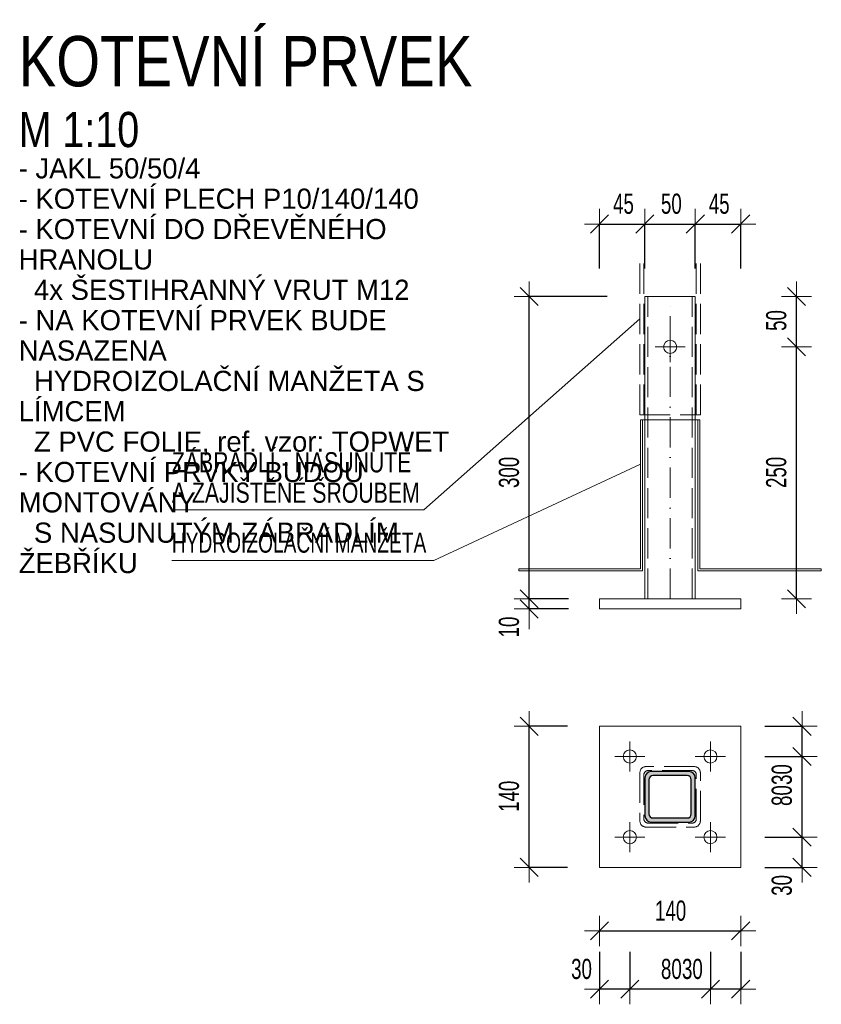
# Model space of a CAD drawing. Header units: millimetres. Extents: x -14146 to -4159, y -26930 to -15933.
# Tile 11 of 11: x -7918 to -7123, y -17448 to -16471. Entities that reach past the tile are written whole.
import ezdxf

# ---------------------------------------------------------------- set-up
doc = ezdxf.new("R2010")
doc.units = ezdxf.units.MM
doc.header["$PDMODE"] = 65
doc.linetypes.add('Carkovana 2x_1_1', pattern=[40, 30, -10])
doc.linetypes.add('Cerchovana_2', pattern=[50, 30, -10, 0, -10])
doc.layers.add('XR$2$(Z4) - KOTEVNÍ PRVEK_1', color=7, linetype='Continuous', lineweight=25)
doc.styles.add('ARIAL', font='ARIAL.TTF')
doc.styles.add('ARIALNARROW', font='ARIALN.TTF')
doc.dimstyles.new('DIMSTYLE_10', dxfattribs={"dimtxt": 20, "dimasz": 30, "dimexe": 0, "dimexo": 0, "dimgap": 10, "dimtad": 2, "dimdec": 0, "dimrnd": 1, "dimzin": 12, "dimdsep": 46, "dimtxsty": 'ARIALNARROW', "dimblk1": 'ALL_ML_STRICH', "dimblk2": 'ALL_ML_STRICH', "dimsah": 1, "dimcen": 0, "dimclrd": 6, "dimclre": 6, "dimclrt": 6, "dimadec": 0, "dimazin": 0, "dimtfac": 1, "dimtdec": 0, "dimtix": 1, "dimtmove": 2, "dimatfit": 3, "dimfxl": 0, "dimtzin": 0, "dimlwd": 0, "dimlwe": 13, "dimarcsym": 0})
doc.dimstyles.new('DIMSTYLE_11', dxfattribs={"dimtxt": 20, "dimasz": 30, "dimexe": 0, "dimexo": 0, "dimgap": 10, "dimtad": 2, "dimdec": 0, "dimrnd": 1, "dimzin": 12, "dimdsep": 46, "dimtxsty": 'ARIALNARROW', "dimblk1": 'ALL_ML_STRICH', "dimblk2": 'ALL_ML_STRICH', "dimsah": 1, "dimcen": 0, "dimclrd": 6, "dimclre": 6, "dimclrt": 6, "dimadec": 0, "dimazin": 0, "dimtfac": 1, "dimtdec": 0, "dimtix": 1, "dimtmove": 2, "dimatfit": 3, "dimfxl": 0, "dimtzin": 0, "dimlwd": 0, "dimlwe": 13, "dimarcsym": 0})
doc.dimstyles.new('DIMSTYLE_12', dxfattribs={"dimtxt": 20, "dimasz": 30, "dimexe": 0, "dimexo": 0, "dimgap": 10, "dimtad": 2, "dimdec": 0, "dimrnd": 1, "dimzin": 12, "dimdsep": 46, "dimtxsty": 'ARIALNARROW', "dimblk1": 'ALL_ML_STRICH', "dimblk2": 'ALL_ML_STRICH', "dimsah": 1, "dimcen": 0, "dimclrd": 6, "dimclre": 6, "dimclrt": 6, "dimadec": 0, "dimazin": 0, "dimtfac": 1, "dimtdec": 0, "dimtix": 1, "dimtmove": 2, "dimatfit": 3, "dimfxl": 0, "dimtvp": 1.2, "dimtzin": 0, "dimlwd": 0, "dimlwe": 13, "dimarcsym": 0})
doc.dimstyles.new('DIMSTYLE_13', dxfattribs={"dimtxt": 20, "dimasz": 30, "dimexe": 0, "dimexo": 0, "dimgap": 10, "dimtad": 2, "dimdec": 0, "dimrnd": 1, "dimzin": 12, "dimdsep": 46, "dimtxsty": 'ARIALNARROW', "dimblk1": 'ALL_ML_STRICH', "dimblk2": 'ALL_ML_STRICH', "dimsah": 1, "dimcen": 0, "dimclrd": 6, "dimclre": 6, "dimclrt": 6, "dimadec": 0, "dimazin": 0, "dimtfac": 1, "dimtdec": 0, "dimtix": 1, "dimtmove": 2, "dimatfit": 3, "dimfxl": 0, "dimtvp": 1.2, "dimtzin": 0, "dimlwd": 0, "dimlwe": 13, "dimarcsym": 0})

# ---------------------------------------------------------------- blocks, each defined once
blk = doc.blocks.new('ALL_ML_STRICH')
at = {"color": 0, "linetype": 'ByBlock', "lineweight": -2}
for p, q in [((0, -0.5), (0, 0.5)), ((-1, 0), (0.5, 0)), ((-0.3, -0.3), (0.3, 0.3))]:
    blk.add_line(p, q, dxfattribs=at)
blk = doc.blocks.new('*D142')
at = {"layer": 'DEFPOINTS', "color": 6, "linetype": 'Continuous', "lineweight": 13}
for p in [(-7342.61, -17172.01), (-7412.44, -17312.01), (-7342.61, -17312.01)]:
    blk.add_point(p, dxfattribs=at)
at = {"layer": 'XR$2$(Z4) - KOTEVNÍ PRVEK_1', "color": 6, "linetype": 'Continuous', "lineweight": -2}
for p, q in [((-7374.35, -17172.01), (-7412.44, -17172.01)), ((-7412.44, -17312.01), (-7412.44, -17172.01)), ((-7374.35, -17312.01), (-7412.44, -17312.01))]:
    blk.add_line(p, q, dxfattribs=at)
at = {"layer": 'XR$2$(Z4) - KOTEVNÍ PRVEK_1', "color": 6, "linetype": 'Continuous', "lineweight": 13, "xscale": 30, "yscale": 30, "zscale": 30}
for p, rotation in [((-7412.44, -17172.01), 90), ((-7412.44, -17312.01), 270)]:
    blk.add_blockref('ALL_ML_STRICH', p, dxfattribs=dict(at, rotation=rotation))
at = {"layer": 'XR$2$(Z4) - KOTEVNÍ PRVEK_1', "color": 6, "linetype": 'Continuous', "lineweight": 13, "insert": (-7432.44, -17241.51), "char_height": 20, "width": 48.6857, "attachment_point": 5, "rotation": 90, "style": 'ARIALNARROW'}
blk.add_mtext('\\W0.81;\\A1;{140}', dxfattribs=at)
blk = doc.blocks.new('*D143')
at = {"layer": 'DEFPOINTS', "color": 6, "linetype": 'Continuous', "lineweight": 13}
for p in [(-7342.61, -17312.01), (-7202.61, -17312.01), (-7342.61, -17375.06)]:
    blk.add_point(p, dxfattribs=at)
at = {"layer": 'XR$2$(Z4) - KOTEVNÍ PRVEK_1', "color": 6, "linetype": 'Continuous', "lineweight": -2}
for p, q in [((-7342.61, -17375.06), (-7342.61, -17375.06)), ((-7342.61, -17375.06), (-7202.61, -17375.06)), ((-7202.61, -17375.06), (-7202.61, -17375.06))]:
    blk.add_line(p, q, dxfattribs=at)
at = {"layer": 'XR$2$(Z4) - KOTEVNÍ PRVEK_1', "color": 6, "linetype": 'Continuous', "lineweight": 13, "xscale": 30, "yscale": 30, "zscale": 30, "rotation": 180}
blk.add_blockref('ALL_ML_STRICH', (-7342.61, -17375.06), dxfattribs=at)
at = {"layer": 'XR$2$(Z4) - KOTEVNÍ PRVEK_1', "color": 6, "linetype": 'Continuous', "lineweight": 13, "xscale": 30, "yscale": 30, "zscale": 30}
blk.add_blockref('ALL_ML_STRICH', (-7202.61, -17375.06), dxfattribs=at)
at = {"layer": 'XR$2$(Z4) - KOTEVNÍ PRVEK_1', "color": 6, "linetype": 'Continuous', "lineweight": 13, "insert": (-7272.11, -17355.06), "char_height": 20, "width": 48.6857, "attachment_point": 5, "style": 'ARIALNARROW'}
blk.add_mtext('\\W0.81;\\A1;{140}', dxfattribs=at)
blk = doc.blocks.new('*D144')
at = {"layer": 'DEFPOINTS', "color": 6, "linetype": 'Continuous', "lineweight": 13}
for p in [(-7232.61, -17282.01), (-7202.61, -17312.01), (-7141.74, -17312.01)]:
    blk.add_point(p, dxfattribs=at)
at = {"layer": 'XR$2$(Z4) - KOTEVNÍ PRVEK_1', "color": 6, "linetype": 'Continuous', "lineweight": -2}
for p, q in [((-7178.77, -17282.01), (-7141.74, -17282.01)), ((-7141.74, -17312.01), (-7141.74, -17282.01)), ((-7178.77, -17312.01), (-7141.74, -17312.01))]:
    blk.add_line(p, q, dxfattribs=at)
at = {"layer": 'XR$2$(Z4) - KOTEVNÍ PRVEK_1', "color": 6, "linetype": 'Continuous', "lineweight": 13, "xscale": 30, "yscale": 30, "zscale": 30}
for p, rotation in [((-7141.74, -17282.01), 90), ((-7141.74, -17312.01), 270)]:
    blk.add_blockref('ALL_ML_STRICH', p, dxfattribs=dict(at, rotation=rotation))
at = {"layer": 'XR$2$(Z4) - KOTEVNÍ PRVEK_1', "color": 6, "linetype": 'Continuous', "lineweight": 13, "insert": (-7161.74, -17329.92), "char_height": 20, "width": 32.4571, "attachment_point": 5, "rotation": 90, "style": 'ARIALNARROW'}
blk.add_mtext('\\W0.81;\\A1;{30}', dxfattribs=at)
blk = doc.blocks.new('*D145')
at = {"layer": 'DEFPOINTS', "color": 6, "linetype": 'Continuous', "lineweight": 13}
for p in [(-7232.61, -17202.01), (-7232.61, -17282.01), (-7141.74, -17282.01)]:
    blk.add_point(p, dxfattribs=at)
at = {"layer": 'XR$2$(Z4) - KOTEVNÍ PRVEK_1', "color": 6, "linetype": 'Continuous', "lineweight": -2}
for p, q in [((-7178.77, -17202.01), (-7141.74, -17202.01)), ((-7141.74, -17282.01), (-7141.74, -17202.01)), ((-7178.77, -17282.01), (-7141.74, -17282.01))]:
    blk.add_line(p, q, dxfattribs=at)
at = {"layer": 'XR$2$(Z4) - KOTEVNÍ PRVEK_1', "color": 6, "linetype": 'Continuous', "lineweight": 13, "xscale": 30, "yscale": 30, "zscale": 30}
for p, rotation in [((-7141.74, -17202.01), 90), ((-7141.74, -17282.01), 270)]:
    blk.add_blockref('ALL_ML_STRICH', p, dxfattribs=dict(at, rotation=rotation))
at = {"layer": 'XR$2$(Z4) - KOTEVNÍ PRVEK_1', "color": 6, "linetype": 'Continuous', "lineweight": 13, "insert": (-7161.74, -17240.79), "char_height": 20, "width": 32.4571, "attachment_point": 5, "rotation": 90, "style": 'ARIALNARROW'}
blk.add_mtext('\\W0.81;\\A1;{80}', dxfattribs=at)
blk = doc.blocks.new('*D146')
at = {"layer": 'DEFPOINTS', "color": 6, "linetype": 'Continuous', "lineweight": 13}
for p in [(-7202.61, -17172.01), (-7232.61, -17202.01), (-7141.74, -17202.01)]:
    blk.add_point(p, dxfattribs=at)
at = {"layer": 'XR$2$(Z4) - KOTEVNÍ PRVEK_1', "color": 6, "linetype": 'Continuous', "lineweight": -2}
for p, q in [((-7178.77, -17172.01), (-7141.74, -17172.01)), ((-7141.74, -17202.01), (-7141.74, -17172.01)), ((-7178.77, -17202.01), (-7141.74, -17202.01))]:
    blk.add_line(p, q, dxfattribs=at)
at = {"layer": 'XR$2$(Z4) - KOTEVNÍ PRVEK_1', "color": 6, "linetype": 'Continuous', "lineweight": 13, "xscale": 30, "yscale": 30, "zscale": 30}
for p, rotation in [((-7141.74, -17172.01), 90), ((-7141.74, -17202.01), 270)]:
    blk.add_blockref('ALL_ML_STRICH', p, dxfattribs=dict(at, rotation=rotation))
at = {"layer": 'XR$2$(Z4) - KOTEVNÍ PRVEK_1', "color": 6, "linetype": 'Continuous', "lineweight": 13, "insert": (-7161.74, -17219.92), "char_height": 20, "width": 32.4571, "attachment_point": 5, "rotation": 90, "style": 'ARIALNARROW'}
blk.add_mtext('\\W0.81;\\A1;{30}', dxfattribs=at)
blk = doc.blocks.new('*D147')
at = {"layer": 'DEFPOINTS', "color": 6, "linetype": 'Continuous', "lineweight": 13}
for p in [(-7232.61, -17282.01), (-7202.61, -17312.01), (-7202.61, -17432.89)]:
    blk.add_point(p, dxfattribs=at)
at = {"layer": 'XR$2$(Z4) - KOTEVNÍ PRVEK_1', "color": 6, "linetype": 'Continuous', "lineweight": -2}
for p, q in [((-7232.61, -17395.85), (-7232.61, -17432.89)), ((-7202.61, -17395.85), (-7202.61, -17432.89)), ((-7202.61, -17432.89), (-7232.61, -17432.89))]:
    blk.add_line(p, q, dxfattribs=at)
at = {"layer": 'XR$2$(Z4) - KOTEVNÍ PRVEK_1', "color": 6, "linetype": 'Continuous', "lineweight": 13, "xscale": 30, "yscale": 30, "zscale": 30}
for p, rotation in [((-7232.61, -17432.89), 180), ((-7202.61, -17432.89), 360)]:
    blk.add_blockref('ALL_ML_STRICH', p, dxfattribs=dict(at, rotation=rotation))
at = {"layer": 'XR$2$(Z4) - KOTEVNÍ PRVEK_1', "color": 6, "linetype": 'Continuous', "lineweight": 13, "insert": (-7250.52, -17412.89), "char_height": 20, "width": 32.4571, "attachment_point": 5, "style": 'ARIALNARROW'}
blk.add_mtext('\\W0.81;\\A1;{30}', dxfattribs=at)
blk = doc.blocks.new('*D148')
at = {"layer": 'DEFPOINTS', "color": 6, "linetype": 'Continuous', "lineweight": 13}
for p in [(-7312.61, -17282.01), (-7232.61, -17282.01), (-7232.61, -17432.89)]:
    blk.add_point(p, dxfattribs=at)
at = {"layer": 'XR$2$(Z4) - KOTEVNÍ PRVEK_1', "color": 6, "linetype": 'Continuous', "lineweight": -2}
for p, q in [((-7312.61, -17395.85), (-7312.61, -17432.89)), ((-7232.61, -17395.85), (-7232.61, -17432.89)), ((-7232.61, -17432.89), (-7312.61, -17432.89))]:
    blk.add_line(p, q, dxfattribs=at)
at = {"layer": 'XR$2$(Z4) - KOTEVNÍ PRVEK_1', "color": 6, "linetype": 'Continuous', "lineweight": 13, "xscale": 30, "yscale": 30, "zscale": 30}
for p, rotation in [((-7312.61, -17432.89), 180), ((-7232.61, -17432.89), 360)]:
    blk.add_blockref('ALL_ML_STRICH', p, dxfattribs=dict(at, rotation=rotation))
at = {"layer": 'XR$2$(Z4) - KOTEVNÍ PRVEK_1', "color": 6, "linetype": 'Continuous', "lineweight": 13, "insert": (-7271.39, -17412.89), "char_height": 20, "width": 32.4571, "attachment_point": 5, "style": 'ARIALNARROW'}
blk.add_mtext('\\W0.81;\\A1;{80}', dxfattribs=at)
blk = doc.blocks.new('*D149')
at = {"layer": 'DEFPOINTS', "color": 6, "linetype": 'Continuous', "lineweight": 13}
for p in [(-7312.61, -17282.01), (-7342.61, -17312.01), (-7312.61, -17432.89)]:
    blk.add_point(p, dxfattribs=at)
at = {"layer": 'XR$2$(Z4) - KOTEVNÍ PRVEK_1', "color": 6, "linetype": 'Continuous', "lineweight": -2}
for p, q in [((-7342.61, -17395.85), (-7342.61, -17432.89)), ((-7312.61, -17395.85), (-7312.61, -17432.89)), ((-7312.61, -17432.89), (-7342.61, -17432.89))]:
    blk.add_line(p, q, dxfattribs=at)
at = {"layer": 'XR$2$(Z4) - KOTEVNÍ PRVEK_1', "color": 6, "linetype": 'Continuous', "lineweight": 13, "xscale": 30, "yscale": 30, "zscale": 30}
for p, rotation in [((-7342.61, -17432.89), 180), ((-7312.61, -17432.89), 360)]:
    blk.add_blockref('ALL_ML_STRICH', p, dxfattribs=dict(at, rotation=rotation))
at = {"layer": 'XR$2$(Z4) - KOTEVNÍ PRVEK_1', "color": 6, "linetype": 'Continuous', "lineweight": 13, "insert": (-7360.52, -17412.89), "char_height": 20, "width": 32.4571, "attachment_point": 5, "style": 'ARIALNARROW'}
blk.add_mtext('\\W0.81;\\A1;{30}', dxfattribs=at)
blk = doc.blocks.new('*D150')
at = {"layer": 'DEFPOINTS', "color": 6, "linetype": 'Continuous', "lineweight": 13}
for p in [(-7342.61, -17045.6), (-7412.44, -17055.6), (-7342.61, -17055.6)]:
    blk.add_point(p, dxfattribs=at)
at = {"layer": 'XR$2$(Z4) - KOTEVNÍ PRVEK_1', "color": 6, "linetype": 'Continuous', "lineweight": -2}
for p, q in [((-7373.54, -17045.6), (-7412.44, -17045.6)), ((-7412.44, -17055.6), (-7412.44, -17045.6)), ((-7373.54, -17055.6), (-7412.44, -17055.6))]:
    blk.add_line(p, q, dxfattribs=at)
at = {"layer": 'XR$2$(Z4) - KOTEVNÍ PRVEK_1', "color": 6, "linetype": 'Continuous', "lineweight": 13, "xscale": 30, "yscale": 30, "zscale": 30}
for p, rotation in [((-7412.44, -17055.6), 270), ((-7412.44, -17045.6), 90)]:
    blk.add_blockref('ALL_ML_STRICH', p, dxfattribs=dict(at, rotation=rotation))
at = {"layer": 'XR$2$(Z4) - KOTEVNÍ PRVEK_1', "color": 6, "linetype": 'Continuous', "lineweight": 13, "insert": (-7432.44, -17073.51), "char_height": 20, "width": 32.4571, "attachment_point": 5, "rotation": 90, "style": 'ARIALNARROW'}
blk.add_mtext('\\W0.81;\\A1;{10}', dxfattribs=at)
blk = doc.blocks.new('*D151')
at = {"layer": 'DEFPOINTS', "color": 6, "linetype": 'Continuous', "lineweight": 13}
for p in [(-7297.61, -16745.6), (-7412.44, -17045.6), (-7342.61, -17045.6)]:
    blk.add_point(p, dxfattribs=at)
at = {"layer": 'XR$2$(Z4) - KOTEVNÍ PRVEK_1', "color": 6, "linetype": 'Continuous', "lineweight": -2}
for p, q in [((-7335.09, -16745.6), (-7412.44, -16745.6)), ((-7412.44, -17045.6), (-7412.44, -16745.6)), ((-7373.54, -17045.6), (-7412.44, -17045.6))]:
    blk.add_line(p, q, dxfattribs=at)
at = {"layer": 'XR$2$(Z4) - KOTEVNÍ PRVEK_1', "color": 6, "linetype": 'Continuous', "lineweight": 13, "xscale": 30, "yscale": 30, "zscale": 30}
for p, rotation in [((-7412.44, -16745.6), 90), ((-7412.44, -17045.6), 270)]:
    blk.add_blockref('ALL_ML_STRICH', p, dxfattribs=dict(at, rotation=rotation))
at = {"layer": 'XR$2$(Z4) - KOTEVNÍ PRVEK_1', "color": 6, "linetype": 'Continuous', "lineweight": 13, "insert": (-7432.44, -16920.1), "char_height": 20, "width": 48.6857, "attachment_point": 5, "rotation": 90, "style": 'ARIALNARROW'}
blk.add_mtext('\\W0.81;\\A1;{300}', dxfattribs=at)
blk = doc.blocks.new('*D152')
at = {"layer": 'DEFPOINTS', "color": 6, "linetype": 'Continuous', "lineweight": 13}
for p in [(-7342.61, -16673.64), (-7297.61, -16745.6), (-7342.61, -17045.6)]:
    blk.add_point(p, dxfattribs=at)
at = {"layer": 'XR$2$(Z4) - KOTEVNÍ PRVEK_1', "color": 6, "linetype": 'Continuous', "lineweight": -2}
for p, q in [((-7342.61, -16717.73), (-7342.61, -16673.64)), ((-7342.61, -16673.64), (-7297.61, -16673.64)), ((-7297.61, -16717.73), (-7297.61, -16673.64))]:
    blk.add_line(p, q, dxfattribs=at)
at = {"layer": 'XR$2$(Z4) - KOTEVNÍ PRVEK_1', "color": 6, "linetype": 'Continuous', "lineweight": 13, "xscale": 30, "yscale": 30, "zscale": 30, "rotation": 180}
blk.add_blockref('ALL_ML_STRICH', (-7342.61, -16673.64), dxfattribs=at)
at = {"layer": 'XR$2$(Z4) - KOTEVNÍ PRVEK_1', "color": 6, "linetype": 'Continuous', "lineweight": 13, "xscale": 30, "yscale": 30, "zscale": 30}
blk.add_blockref('ALL_ML_STRICH', (-7297.61, -16673.64), dxfattribs=at)
at = {"layer": 'XR$2$(Z4) - KOTEVNÍ PRVEK_1', "color": 6, "linetype": 'Continuous', "lineweight": 13, "insert": (-7318.89, -16653.64), "char_height": 20, "width": 32.4571, "attachment_point": 5, "style": 'ARIALNARROW'}
blk.add_mtext('\\W0.81;\\A1;{45}', dxfattribs=at)
blk = doc.blocks.new('*D153')
at = {"layer": 'DEFPOINTS', "color": 6, "linetype": 'Continuous', "lineweight": 13}
for p in [(-7297.61, -16673.64), (-7297.61, -16745.6), (-7247.61, -16745.6)]:
    blk.add_point(p, dxfattribs=at)
at = {"layer": 'XR$2$(Z4) - KOTEVNÍ PRVEK_1', "color": 6, "linetype": 'Continuous', "lineweight": -2}
for p, q in [((-7297.61, -16717.73), (-7297.61, -16673.64)), ((-7297.61, -16673.64), (-7247.61, -16673.64)), ((-7247.61, -16717.73), (-7247.61, -16673.64))]:
    blk.add_line(p, q, dxfattribs=at)
at = {"layer": 'XR$2$(Z4) - KOTEVNÍ PRVEK_1', "color": 6, "linetype": 'Continuous', "lineweight": 13, "xscale": 30, "yscale": 30, "zscale": 30, "rotation": 180}
blk.add_blockref('ALL_ML_STRICH', (-7297.61, -16673.64), dxfattribs=at)
at = {"layer": 'XR$2$(Z4) - KOTEVNÍ PRVEK_1', "color": 6, "linetype": 'Continuous', "lineweight": 13, "xscale": 30, "yscale": 30, "zscale": 30}
blk.add_blockref('ALL_ML_STRICH', (-7247.61, -16673.64), dxfattribs=at)
at = {"layer": 'XR$2$(Z4) - KOTEVNÍ PRVEK_1', "color": 6, "linetype": 'Continuous', "lineweight": 13, "insert": (-7271.39, -16653.64), "char_height": 20, "width": 32.4571, "attachment_point": 5, "style": 'ARIALNARROW'}
blk.add_mtext('\\W0.81;\\A1;{50}', dxfattribs=at)
blk = doc.blocks.new('*D154')
at = {"layer": 'DEFPOINTS', "color": 6, "linetype": 'Continuous', "lineweight": 13}
for p in [(-7247.61, -16673.64), (-7247.61, -16745.6), (-7202.61, -17045.6)]:
    blk.add_point(p, dxfattribs=at)
at = {"layer": 'XR$2$(Z4) - KOTEVNÍ PRVEK_1', "color": 6, "linetype": 'Continuous', "lineweight": -2}
for p, q in [((-7247.61, -16717.73), (-7247.61, -16673.64)), ((-7247.61, -16673.64), (-7202.61, -16673.64)), ((-7202.61, -16717.73), (-7202.61, -16673.64))]:
    blk.add_line(p, q, dxfattribs=at)
at = {"layer": 'XR$2$(Z4) - KOTEVNÍ PRVEK_1', "color": 6, "linetype": 'Continuous', "lineweight": 13, "xscale": 30, "yscale": 30, "zscale": 30, "rotation": 180}
blk.add_blockref('ALL_ML_STRICH', (-7247.61, -16673.64), dxfattribs=at)
at = {"layer": 'XR$2$(Z4) - KOTEVNÍ PRVEK_1', "color": 6, "linetype": 'Continuous', "lineweight": 13, "xscale": 30, "yscale": 30, "zscale": 30}
blk.add_blockref('ALL_ML_STRICH', (-7202.61, -16673.64), dxfattribs=at)
at = {"layer": 'XR$2$(Z4) - KOTEVNÍ PRVEK_1', "color": 6, "linetype": 'Continuous', "lineweight": 13, "insert": (-7223.89, -16653.64), "char_height": 20, "width": 32.4571, "attachment_point": 5, "style": 'ARIALNARROW'}
blk.add_mtext('\\W0.81;\\A1;{45}', dxfattribs=at)
blk = doc.blocks.new('*D155')
at = {"layer": 'DEFPOINTS', "color": 6, "linetype": 'Continuous', "lineweight": 13}
for p in [(-7272.61, -16795.6), (-7247.61, -17045.6), (-7147.24, -17045.6)]:
    blk.add_point(p, dxfattribs=at)
at = {"layer": 'XR$2$(Z4) - KOTEVNÍ PRVEK_1', "color": 6, "linetype": 'Continuous', "lineweight": -2}
for p, q in [((-7147.24, -16795.6), (-7147.24, -16795.6)), ((-7147.24, -17045.6), (-7147.24, -16795.6)), ((-7147.24, -17045.6), (-7147.24, -17045.6))]:
    blk.add_line(p, q, dxfattribs=at)
at = {"layer": 'XR$2$(Z4) - KOTEVNÍ PRVEK_1', "color": 6, "linetype": 'Continuous', "lineweight": 13, "xscale": 30, "yscale": 30, "zscale": 30}
for p, rotation in [((-7147.24, -16795.6), 90), ((-7147.24, -17045.6), 270)]:
    blk.add_blockref('ALL_ML_STRICH', p, dxfattribs=dict(at, rotation=rotation))
at = {"layer": 'XR$2$(Z4) - KOTEVNÍ PRVEK_1', "color": 6, "linetype": 'Continuous', "lineweight": 13, "insert": (-7167.24, -16920.1), "char_height": 20, "width": 48.6857, "attachment_point": 5, "rotation": 90, "style": 'ARIALNARROW'}
blk.add_mtext('\\W0.81;\\A1;{250}', dxfattribs=at)
blk = doc.blocks.new('*D156')
at = {"layer": 'DEFPOINTS', "color": 6, "linetype": 'Continuous', "lineweight": 13}
for p in [(-7247.61, -16745.6), (-7272.61, -16795.6), (-7147.24, -16795.6)]:
    blk.add_point(p, dxfattribs=at)
at = {"layer": 'XR$2$(Z4) - KOTEVNÍ PRVEK_1', "color": 6, "linetype": 'Continuous', "lineweight": -2}
for p, q in [((-7147.24, -16745.6), (-7147.24, -16745.6)), ((-7147.24, -16795.6), (-7147.24, -16745.6)), ((-7147.24, -16795.6), (-7147.24, -16795.6))]:
    blk.add_line(p, q, dxfattribs=at)
at = {"layer": 'XR$2$(Z4) - KOTEVNÍ PRVEK_1', "color": 6, "linetype": 'Continuous', "lineweight": 13, "xscale": 30, "yscale": 30, "zscale": 30}
for p, rotation in [((-7147.24, -16745.6), 90), ((-7147.24, -16795.6), 270)]:
    blk.add_blockref('ALL_ML_STRICH', p, dxfattribs=dict(at, rotation=rotation))
at = {"layer": 'XR$2$(Z4) - KOTEVNÍ PRVEK_1', "color": 6, "linetype": 'Continuous', "lineweight": 13, "insert": (-7167.24, -16769.38), "char_height": 20, "width": 32.4571, "attachment_point": 5, "rotation": 90, "style": 'ARIALNARROW'}
blk.add_mtext('\\W0.81;\\A1;{50}', dxfattribs=at)
blk = doc.blocks.new('KOMPLEXNÍ OBJEKT_60')
at = {"layer": 'XR$2$(Z4) - KOTEVNÍ PRVEK_1', "color": 5, "linetype": 'Continuous', "lineweight": 13}
for p, q in [((-7247.61, -16745.6), (-7297.61, -16745.6)), ((-7297.61, -16745.6), (-7297.61, -17045.6)), ((-7247.61, -17045.6), (-7247.61, -16745.6)), ((-7202.61, -17045.6), (-7342.61, -17045.6)), ((-7342.61, -17045.6), (-7342.61, -17055.6)), ((-7297.61, -17045.6), (-7247.61, -17045.6)), ((-7202.61, -17055.6), (-7202.61, -17045.6)), ((-7342.61, -17055.6), (-7202.61, -17055.6))]:
    blk.add_line(p, q, dxfattribs=at)
at = {"layer": 'XR$2$(Z4) - KOTEVNÍ PRVEK_1', "color": 5, "linetype": 'Carkovana 2x_1_1', "lineweight": 13}
for p, q in [((-7294.61, -17045.6), (-7294.61, -16745.6)), ((-7250.61, -17045.6), (-7250.61, -16745.6))]:
    blk.add_line(p, q, dxfattribs=at)
blk = doc.blocks.new('KOMPLEXNÍ OBJEKT_61')
at = {"layer": 'XR$2$(Z4) - KOTEVNÍ PRVEK_1', "color": 251, "linetype": 'Carkovana 2x_1_1', "lineweight": 13}
for p, q in [((-7248.61, -17212.01), (-7296.61, -17212.01)), ((-7302.61, -17218.01), (-7302.61, -17266.01)), ((-7298.61, -17220.01), (-7298.61, -17264.01)), ((-7250.61, -17216.01), (-7294.61, -17216.01)), ((-7246.61, -17264.01), (-7246.61, -17220.01)), ((-7242.61, -17266.01), (-7242.61, -17218.01)), ((-7296.61, -17272.01), (-7248.61, -17272.01)), ((-7294.61, -17268.01), (-7250.61, -17268.01))]:
    blk.add_line(p, q, dxfattribs=at)
for centre, radius, start, end in [((-7296.61, -17218.01), 6, 90, 180), ((-7248.61, -17218.01), 6, 0, 90), ((-7294.61, -17220.01), 4, 90, 180), ((-7250.61, -17220.01), 4, 0, 90), ((-7296.61, -17266.01), 6, 180, 270), ((-7294.61, -17264.01), 4, 180, 270), ((-7250.61, -17264.01), 4, 270, 0), ((-7248.61, -17266.01), 6, 270, 0)]:
    blk.add_arc(centre, radius, start, end, dxfattribs=at)
blk = doc.blocks.new('KOMPLEXNÍ OBJEKT_62')
at = {"layer": 'XR$2$(Z4) - KOTEVNÍ PRVEK_1', "linetype": 'Carkovana 2x_1_1', "lineweight": 25}
h = blk.add_hatch(color=5, dxfattribs=at)
h.paths.add_polyline_path([(-7251.01, -17217.61), (-7252.28, -17217.16), (-7253.61, -17217.01), (-7291.61, -17217.01), (-7292.95, -17217.16), (-7294.22, -17217.61), (-7295.35, -17218.32), (-7296.3, -17219.27), (-7297.02, -17220.41), (-7297.46, -17221.68), (-7297.61, -17223.01), (-7297.61, -17261.01), (-7297.46, -17262.35), (-7297.02, -17263.62), (-7296.3, -17264.75), (-7295.35, -17265.7), (-7294.22, -17266.42), (-7292.95, -17266.86), (-7291.61, -17267.01), (-7253.61, -17267.01), (-7252.28, -17266.86), (-7251.01, -17266.42), (-7249.87, -17265.7), (-7248.92, -17264.75), (-7248.21, -17263.62), (-7247.76, -17262.35), (-7247.61, -17261.01), (-7247.61, -17223.01), (-7247.76, -17221.68), (-7248.21, -17220.41), (-7248.92, -17219.27), (-7249.87, -17218.32)])
h.paths.add_polyline_path([(-7253.26, -17221.78), (-7252.38, -17222.66), (-7251.81, -17223.78), (-7251.61, -17225.01), (-7251.61, -17259.01), (-7251.81, -17260.25), (-7252.38, -17261.36), (-7253.26, -17262.25), (-7254.38, -17262.82), (-7255.61, -17263.01), (-7289.61, -17263.01), (-7290.85, -17262.82), (-7291.96, -17262.25), (-7292.85, -17261.36), (-7293.42, -17260.25), (-7293.61, -17259.01), (-7293.61, -17225.01), (-7293.42, -17223.78), (-7292.85, -17222.66), (-7291.96, -17221.78), (-7290.85, -17221.21), (-7289.61, -17221.01), (-7255.61, -17221.01), (-7254.38, -17221.21)], flags=16)
at = {"layer": 'XR$2$(Z4) - KOTEVNÍ PRVEK_1', "color": 5, "linetype": 'Continuous', "lineweight": 25}
for p, q in [((-7297.61, -17223.01), (-7297.61, -17261.01)), ((-7253.61, -17217.01), (-7291.61, -17217.01)), ((-7255.61, -17221.01), (-7289.61, -17221.01)), ((-7247.61, -17261.01), (-7247.61, -17223.01)), ((-7293.61, -17225.01), (-7293.61, -17259.01)), ((-7251.61, -17259.01), (-7251.61, -17225.01)), ((-7289.61, -17263.01), (-7255.61, -17263.01)), ((-7291.61, -17267.01), (-7253.61, -17267.01))]:
    blk.add_line(p, q, dxfattribs=at)
for centre, radius, start, end in [((-7291.61, -17223.01), 6, 90, 180), ((-7289.61, -17225.01), 4, 90, 180), ((-7255.61, -17225.01), 4, 0, 90), ((-7253.61, -17223.01), 6, 0, 90), ((-7291.61, -17261.01), 6, 180, 270), ((-7289.61, -17259.01), 4, 180, 270), ((-7255.61, -17259.01), 4, 270, 0), ((-7253.61, -17261.01), 6, 270, 0)]:
    blk.add_arc(centre, radius, start, end, dxfattribs=at)

msp = doc.modelspace()

# ---------------------------------------------------------------- linework, layer by layer
at = {"layer": 'XR$2$(Z4) - KOTEVNÍ PRVEK_1', "color": 251, "linetype": 'Carkovana 2x_1_1', "lineweight": 13}
for p, q in [((-7302.61, -16862.86), (-7302.61, -16712.86)), ((-7298.61, -16862.86), (-7298.61, -16712.86)), ((-7246.61, -16862.86), (-7246.61, -16712.86)), ((-7242.61, -16862.86), (-7242.61, -16712.86)), ((-7302.61, -16862.86), (-7242.61, -16862.86))]:
    msp.add_line(p, q, dxfattribs=at)
at = {"layer": 'XR$2$(Z4) - KOTEVNÍ PRVEK_1', "color": 5, "linetype": 'Cerchovana_2', "lineweight": 13}
msp.add_line((-7272.61, -17045.6), (-7272.61, -16745.6), dxfattribs=at)
at = {"layer": 'XR$2$(Z4) - KOTEVNÍ PRVEK_1', "color": 7, "linetype": 'Continuous', "lineweight": 13}
for p, q in [((-7516.97, -16957.41), (-7302.61, -16767.73)), ((-7506.97, -17007.41), (-7302.11, -16912.08)), ((-7766.97, -16957.41), (-7516.97, -16957.41)), ((-7766.97, -17007.41), (-7506.97, -17007.41)), ((-7422.61, -17017.86), (-7422.61, -17015.86)), ((-7122.61, -17015.86), (-7122.61, -17017.86))]:
    msp.add_line(p, q, dxfattribs=at)
at = {"layer": 'XR$2$(Z4) - KOTEVNÍ PRVEK_1', "color": 5, "linetype": 'Continuous', "lineweight": 13}
for p, q in [((-7272.61, -16810.6), (-7272.61, -16780.6)), ((-7287.61, -16795.6), (-7257.61, -16795.6)), ((-7342.61, -17172.01), (-7202.61, -17172.01)), ((-7342.61, -17312.01), (-7342.61, -17172.01)), ((-7202.61, -17172.01), (-7202.61, -17312.01)), ((-7312.61, -17217.01), (-7312.61, -17187.01)), ((-7232.61, -17217.01), (-7232.61, -17187.01)), ((-7327.61, -17202.01), (-7297.61, -17202.01)), ((-7247.61, -17202.01), (-7217.61, -17202.01)), ((-7312.61, -17297.01), (-7312.61, -17267.01)), ((-7232.61, -17297.01), (-7232.61, -17267.01)), ((-7327.61, -17282.01), (-7297.61, -17282.01)), ((-7247.61, -17282.01), (-7217.61, -17282.01)), ((-7202.61, -17312.01), (-7342.61, -17312.01))]:
    msp.add_line(p, q, dxfattribs=at)
at = {"layer": 'XR$2$(Z4) - KOTEVNÍ PRVEK_1', "color": 4, "linetype": 'Continuous', "lineweight": 13}
for p, q in [((-7302.11, -17015.86), (-7302.11, -16867.86)), ((-7243.11, -16867.86), (-7302.11, -16867.86)), ((-7300.11, -16867.86), (-7300.11, -17017.86)), ((-7245.11, -17017.86), (-7245.11, -16867.86)), ((-7243.11, -16867.86), (-7243.11, -17015.86)), ((-7422.61, -17015.86), (-7302.11, -17015.86)), ((-7422.61, -17017.86), (-7300.11, -17017.86)), ((-7245.11, -17017.86), (-7122.61, -17017.86)), ((-7243.11, -17015.86), (-7122.61, -17015.86))]:
    msp.add_line(p, q, dxfattribs=at)
at = {"layer": 'XR$2$(Z4) - KOTEVNÍ PRVEK_1', "color": 5, "linetype": 'Continuous', "lineweight": 13}
for centre in [(-7272.61, -16795.6), (-7312.61, -17202.01), (-7232.61, -17202.01), (-7312.61, -17282.01), (-7232.61, -17282.01)]:
    msp.add_circle(centre, 6.5, dxfattribs=at)

# ---------------------------------------------------------------- block references
msp.add_blockref('KOMPLEXNÍ OBJEKT_60', (0, 0), dxfattribs=at)
at = {"layer": 'XR$2$(Z4) - KOTEVNÍ PRVEK_1', "color": 251, "linetype": 'Carkovana 2x_1_1', "lineweight": 13}
msp.add_blockref('KOMPLEXNÍ OBJEKT_61', (0, 0), dxfattribs=at)
at = {"layer": 'XR$2$(Z4) - KOTEVNÍ PRVEK_1', "color": 5, "linetype": 'Continuous', "lineweight": 25}
msp.add_blockref('KOMPLEXNÍ OBJEKT_62', (0, 0), dxfattribs=at)

# ---------------------------------------------------------------- texts
at = {"layer": 'XR$2$(Z4) - KOTEVNÍ PRVEK_1', "color": 7, "linetype": 'Continuous', "lineweight": 13, "attachment_point": 1, "line_spacing_factor": 0.903614}
for s, insert, char_height, width, style in [('\\A1;{\\fArial|i0|b0;\\H50.000000;\\W0.800000;\\C7;KOTEVNÍ PRVEK}\\P{\\fArial|i0|b0;\\H35.000000;\\W0.800000;\\C7;M 1:10}\\P', (-7918.94, -16487.08), 50, 470.6732, 'ARIAL'), ('\\W1.19;- JAKL 50/50/4\\P- KOTEVNÍ PLECH P10/140/140\\P- KOTEVNÍ DO DŘEVĚNÉHO HRANOLU\\P  4x ŠESTIHRANNÝ VRUT M12\\P- NA KOTEVNÍ PRVEK BUDE NASAZENA \\P  HYDROIZOLAČNÍ MANŽETA S LÍMCEM\\P  Z PVC FOLIE, ref. vzor: TOPWET\\P- KOTEVNÍ PRVKY BUDOU MONTOVÁNY\\P  S NASUNUTÝM ZÁBRADLÍM ŽEBŘÍKU', (-7918.94, -16608.41), 20, 442.803, 'ARIALNARROW'), ('\\W0.92;ZÁBRADLÍ - NASUNUTÉ\\PA ZAJIŠTĚNÉ ŠROUBEM', (-7766.97, -16900.08), 20, 245.9578, 'ARIALNARROW')]:
    msp.add_mtext(s, dxfattribs=dict(at, insert=insert, char_height=char_height, width=width, style=style))
at = {"layer": 'XR$2$(Z4) - KOTEVNÍ PRVEK_1', "color": 7, "linetype": 'Continuous', "lineweight": 18, "insert": (-7766.97, -17000.08), "char_height": 20, "width": 261.6545, "attachment_point": 7, "style": 'ARIALNARROW'}
msp.add_mtext('\\W0.83;HYDROIZOLAČNÍ MANŽETA', dxfattribs=at)

# ---------------------------------------------------------------- dimensions: what is measured, and where the dimension line sits
at = {"layer": 'XR$2$(Z4) - KOTEVNÍ PRVEK_1', "color": 6, "linetype": 'Continuous', "lineweight": 13}
for base, p1, p2, picture, middle in [((-7297.61, -16673.64), (-7342.61, -16717.73), (-7297.61, -16717.73), '*D152', (-7318.89, -16653.64)), ((-7247.61, -16673.64), (-7297.61, -16717.73), (-7247.61, -16717.73), '*D153', (-7271.39, -16653.64)), ((-7202.61, -16673.64), (-7247.61, -16717.73), (-7202.61, -16717.73), '*D154', (-7223.89, -16653.64)), ((-7202.61, -17375.06), (-7342.61, -17375.06), (-7202.61, -17375.06), '*D143', (-7272.11, -17355.06))]:
    dim = msp.add_linear_dim(base=base, p1=p1, p2=p2, dimstyle='DIMSTYLE_11', override={"dimpost": '<>', "dimclrd": 6, "dimclre": 6, "dimclrt": 6, "dimlwd": 0, "dimlwe": 13}, dxfattribs=at)
    dim.commit()
    dim.dimension.update_dxf_attribs({"geometry": picture, "text_midpoint": middle, "dimtype": 160})
for base, p1, p2, angle, dimstyle, picture, middle in [((-7412.44, -16745.6), (-7373.54, -17045.6), (-7335.09, -16745.6), 90, 'DIMSTYLE_11', '*D151', (-7432.44, -16920.1)), ((-7147.24, -16745.6), (-7147.24, -16795.6), (-7147.24, -16745.6), 90, 'DIMSTYLE_11', '*D156', (-7167.24, -16769.38)), ((-7147.24, -16795.6), (-7147.24, -17045.6), (-7147.24, -16795.6), 90, 'DIMSTYLE_11', '*D155', (-7167.24, -16920.1)), ((-7412.44, -17045.6), (-7373.54, -17055.6), (-7373.54, -17045.6), 90, 'DIMSTYLE_13', '*D150', (-7432.44, -17073.51)), ((-7412.44, -17172.01), (-7374.35, -17312.01), (-7374.35, -17172.01), 90, 'DIMSTYLE_10', '*D142', (-7432.44, -17241.51)), ((-7141.74, -17172.01), (-7178.77, -17202.01), (-7178.77, -17172.01), 90, 'DIMSTYLE_13', '*D146', (-7161.74, -17219.92)), ((-7141.74, -17202.01), (-7178.77, -17282.01), (-7178.77, -17202.01), 90, 'DIMSTYLE_11', '*D145', (-7161.74, -17240.79)), ((-7141.74, -17282.01), (-7178.77, -17312.01), (-7178.77, -17282.01), 90, 'DIMSTYLE_12', '*D144', (-7161.74, -17329.92)), ((-7342.61, -17432.89), (-7312.61, -17395.85), (-7342.61, -17395.85), 180, 'DIMSTYLE_13', '*D149', (-7360.52, -17412.89)), ((-7312.61, -17432.89), (-7232.61, -17395.85), (-7312.61, -17395.85), 180, 'DIMSTYLE_11', '*D148', (-7271.39, -17412.89)), ((-7232.61, -17432.89), (-7202.61, -17395.85), (-7232.61, -17395.85), 180, 'DIMSTYLE_13', '*D147', (-7250.52, -17412.89))]:
    dim = msp.add_linear_dim(base=base, p1=p1, p2=p2, angle=angle, dimstyle=dimstyle, override={"dimpost": '<>', "dimclrd": 6, "dimclre": 6, "dimclrt": 6, "dimlwd": 0, "dimlwe": 13}, dxfattribs=at)
    dim.commit()
    dim.dimension.update_dxf_attribs({"geometry": picture, "text_midpoint": middle, "dimtype": 160})

doc.saveas('drawing.dxf')
